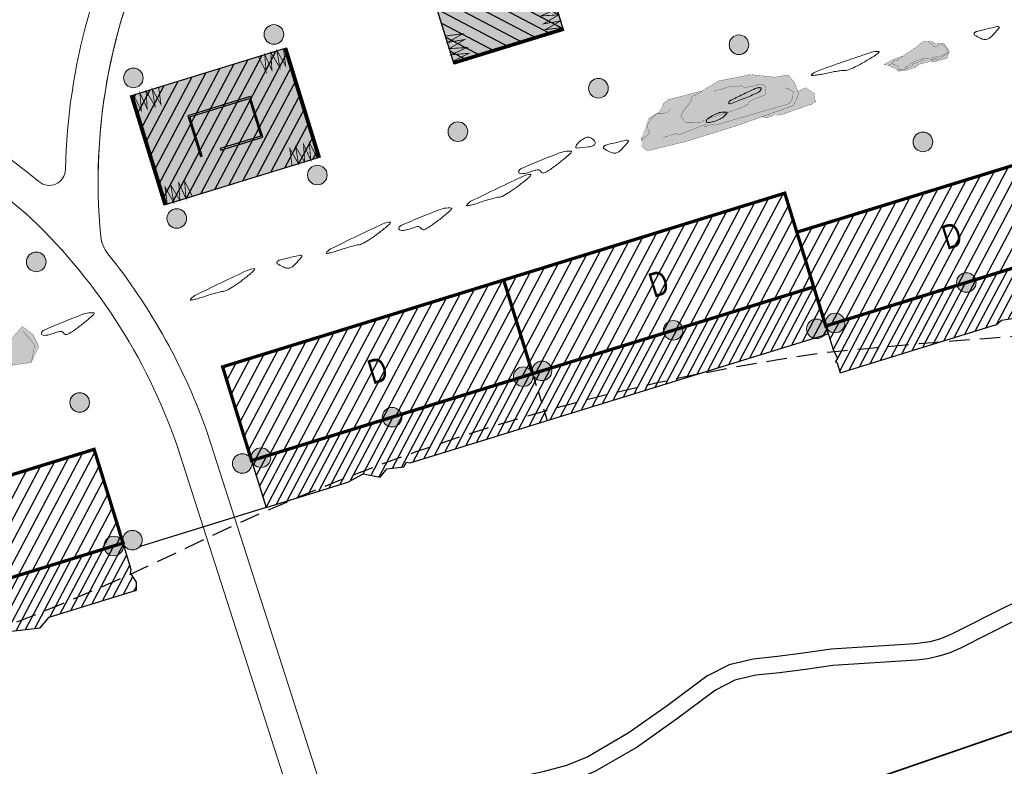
# Model space of a CAD drawing. Header units: millimetres. Extents: x -1402 to -179, y -280 to 6164.
# Tile 14 of 212: x -589 to -529, y 38 to 84. Entities that reach past the tile are written whole.
import ezdxf
from ezdxf.xclip import XClip

# ---------------------------------------------------------------- set-up
doc = ezdxf.new("R2010")
doc.units = ezdxf.units.MM
doc.header["$XCLIPFRAME"] = 0
for name, pattern in [('AJN-Limite', [1.25, 0.5, -0.25, 0, -0.25, 0, -0.25]), ('AJN-Projection', [0.375, 0.25, -0.125]), ('DASH', [0.35, 0.25, -0.1])]:
    doc.linetypes.add(name, pattern=pattern)
doc.layers.get('0').update_dxf_attribs({"linetype": 'CONTINUOUS'})
doc.layers.get('DEFPOINTS').update_dxf_attribs({"linetype": 'CONTINUOUS'})
for name, color, linetype, lineweight in [('AJN-2-POT 120', 2, 'CONTINUOUS', 20), ('AJN-2-SBT-C', 2, 'CONTINUOUS', 20), ('AJN-6-SOL-ROCHERS', 250, 'CONTINUOUS', 20), ('AJN-7-500-A', 10, 'CONTINUOUS', 18), ('AJN-9-CIRCULATION-CAR', 251, 'CONTINUOUS', 5), ('GEO-1-LIM-V', 10, 'AJN-Limite', 25)]:
    doc.layers.add(name, color=color, linetype=linetype, lineweight=lineweight)
for name, color, linetype, true_color in [('AJN-2-SBT-H', 7, 'CONTINUOUS', 0x6e6e6e), ('AJN-8-254-H-CLAIR', 7, 'CONTINUOUS', 0xededed), ('AJN-9-SRF-MARINHORIZON-HOUSING DUPLEX', 7, 'CONTINUOUS', 0x96cd7e), ('AJN-9-SRF-MARINHORIZON-RETAIL', 7, 'CONTINUOUS', 0xde2128), ('AJN-9-SRF-MARINHORIZON-TERRACE 0%', 7, 'CONTINUOUS', 0x139b48)]:
    doc.layers.add(name, color=color, linetype=linetype, true_color=true_color)
for name, color, linetype in [('AJN-2-SBT-P', 251, 'AJN-Projection'), ('AJN-2-SBT-V', 51, 'CONTINUOUS'), ('AJN-3-MEX-V', 141, 'CONTINUOUS'), ('AJN-3-SOL-ROCHERS', 252, 'CONTINUOUS'), ('AJN-8-251-H', 251, 'CONTINUOUS'), ('AJN-9-CIRCULATION-PIETON', 251, 'CONTINUOUS')]:
    doc.layers.add(name, color=color, linetype=linetype)
doc.layers.add('AJN-6-PAY-MARE', color=7, linetype='CONTINUOUS', lineweight=9, true_color=0x23590d)
doc.layers.add('AJN-6-VGT-MOTIF EXIST', color=7, linetype='CONTINUOUS', lineweight=9, true_color=0x23583a)
doc.styles.get("Standard").update_dxf_attribs({"font": 'rs.shx', "bigfont": 'hztxt.shx'})

# ---------------------------------------------------------------- blocks, each defined once
blk = doc.blocks.new('A$C4D1D426F')
at = {"layer": 'AJN-8-254-H-CLAIR'}
h = blk.add_hatch(color=256, dxfattribs=at)
h.dxf.hatch_style = 1
h.paths.add_polyline_path([(0, 7), (10, 7), (10, 0), (0, 0)])
at = {"layer": 'AJN-9-SRF-MARINHORIZON-RETAIL'}
h = blk.add_hatch(dxfattribs=at)
h.set_pattern_fill('ANSI31', color=256, scale=0.2)
h.set_pattern_definition([(45, (515.2277, -146.4539), (-0.4490128, 0.4490128), [])])
h.paths.add_polyline_path([(0, 7), (0, 0), (10, 0), (10, 7)])
at = {"layer": 'AJN-3-MEX-V', "color": 132, "const_width": 0.2, "flags": 128}
for points in [[(0.1, 0), (0.1, 7)], [(9.9, 7), (9.9, 0)]]:
    blk.add_lwpolyline(points, dxfattribs=at)
at = {"layer": 'AJN-3-MEX-V', "color": 132, "lineweight": 0, "ltscale": 1.5, "const_width": 0.05}
for points in [[(0.2, 7), (0.38, 5.954), (0.614, 7), (0.752, 5.954), (1.006, 7), (1.26, 5.954), (1.397, 7), (1.632, 5.954), (1.812, 7)], [(9.8, 7), (9.62, 5.954), (9.386, 7), (9.248, 5.954), (8.994, 7), (8.74, 5.954), (8.603, 7), (8.368, 5.954), (8.188, 7)], [(0.2, 0), (0.38, 1.046), (0.614, 0), (0.752, 1.046), (1.006, 0), (1.26, 1.046), (1.397, 0), (1.632, 1.046), (1.812, 0)], [(9.8, 0), (9.62, 1.046), (9.386, 0), (9.248, 1.046), (8.994, 0), (8.74, 1.046), (8.603, 0), (8.368, 1.046), (8.188, 0)]]:
    blk.add_lwpolyline(points, dxfattribs=at)
at = {"layer": 'AJN-8-251-H'}
for points in [[(0, 7), (10, 7), (10, 0), (0, 0)], [(3.1, 2.186), (3.1, 4.7), (6.9, 4.7), (6.9, 2.3), (4.307, 2.3), (4.307, 2.2), (7, 2.2), (7, 4.8), (3, 4.8), (3, 2.186)]]:
    blk.add_lwpolyline(points, close=True, dxfattribs=at)
at = {"layer": 'AJN-9-SRF-MARINHORIZON-RETAIL'}
blk.add_lwpolyline([(0, 7), (10, 7), (10, 0), (0, 0)], close=True, dxfattribs=at)
blk = doc.blocks.new('1.20diam')
at = {"layer": 'AJN-2-SBT-H'}
h = blk.add_hatch(color=256, dxfattribs=at)
h.dxf.hatch_style = 1
edge = h.paths.add_edge_path()
edge.add_arc((0, 0), 0.6, 0, 360)
at = {"layer": 'AJN-2-POT 120', "linetype": 'Continuous'}
blk.add_circle((0, 0), 0.6, dxfattribs=at)
blk = doc.blocks.new('POT 2X1.2')
at = {"layer": 'AJN-2-POT 120', "linetype": 'Continuous', "rotation": 321.8181818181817}
for p in [(-0.6, 0), (0.6, 0)]:
    blk.add_blockref('1.20diam', p, dxfattribs=at)
blk = doc.blocks.new('A$C444E3E50')
at = {"layer": 'AJN-3-SOL-ROCHERS', "true_color": 0xffffff}
h = blk.add_hatch(color=7, dxfattribs=at)
h.dxf.hatch_style = 1
h.paths.add_polyline_path([(-5.114, 3.05), (-4.198, 3.05), (-3.996, 3.554), (-3.963, 4.1), (-4.048, 4.515), (-4.8, 4.937), (-5.782, 4.32), (-5.876, 3.538)])
h = blk.add_hatch(color=7, dxfattribs=at)
h.dxf.hatch_style = 1
h.paths.add_polyline_path([(-1.726, 1.159), (-0.968, 1.443), (-0.946, 1.589), (-0.742, 1.715), (-0.701, 2.102), (-0.756, 2.849), (-1.384, 4.067), (-2.497, 4.326), (-3.347, 3.117), (-3.154, 1.681)])
h = blk.add_hatch(color=7, dxfattribs=at)
h.dxf.hatch_style = 1
h.paths.add_polyline_path([(-6.731, 1.501), (-6.238, 2.405), (-6.942, 3.538), (-7.87, 3.587), (-9.011, 2.869), (-9.282, 2.038), (-9.057, 0.977), (-8.015, 0.555), (-7.116, 0.641)])
h = blk.add_hatch(color=7, dxfattribs=at)
h.dxf.hatch_style = 1
h.paths.add_polyline_path([(-11.191, 2.492), (-11.66, 1.656), (-10.926, 0.623), (-9.315, 0.874), (-9.396, 2.585), (-10.196, 2.936)])
h = blk.add_hatch(color=7, dxfattribs=at)
h.dxf.hatch_style = 1
h.paths.add_polyline_path([(-4.699, 0.714), (-3.152, 0.594), (-2.804, 1.487), (-2.839, 1.566), (-3.154, 1.681), (-3.219, 2.165), (-4.091, 2.546), (-4.654, 2.45), (-5.177, 1.657), (-5.27, 1.363)])
h = blk.add_hatch(color=7, dxfattribs=at)
h.dxf.hatch_style = 1
h.paths.add_polyline_path([(-13.302, 1.625), (-13.396, 0.844), (-12.633, 0.356), (-11.717, 0.356), (-11.515, 0.86), (-11.482, 1.405), (-11.916, 2.016), (-12.319, 2.243)])
h = blk.add_hatch(color=7, dxfattribs=at)
h.dxf.hatch_style = 1
h.paths.add_polyline_path([(-1.158, 0.177), (0, 0), (0.74, 0.77), (0.602, 1.614), (0.134, 2.257), (-0.946, 1.589)])
at = {"layer": 'AJN-6-SOL-ROCHERS', "const_width": 0.0147}
for points in [[(-3.963, 4.1), (-3.996, 3.554), (-4.198, 3.05), (-5.114, 3.05), (-5.876, 3.538), (-5.782, 4.32), (-4.8, 4.937), (-4.048, 4.515)], [(-6.238, 2.405), (-6.731, 1.501), (-7.116, 0.641), (-8.015, 0.555), (-9.057, 0.977), (-9.282, 2.038), (-9.011, 2.869), (-7.87, 3.587), (-6.942, 3.538)], [(-9.396, 2.585), (-9.315, 0.874), (-10.926, 0.623), (-11.66, 1.656), (-11.191, 2.492), (-10.196, 2.936), (-9.396, 2.585)]]:
    blk.add_lwpolyline(points, close=True, dxfattribs=at)
for points in [[(-4.417, 4.118), (-4.638, 4.503), (-5.029, 4.749)], [(-4.273, 3.039), (-4.317, 3.618), (-4.546, 4.718)], [(-4.264, 3.055), (-4.121, 3.522), (-4.263, 4.594)], [(-0.971, 1.442), (-1.726, 1.159), (-3.154, 1.681), (-3.347, 3.117), (-2.497, 4.326), (-1.384, 4.067), (-0.756, 2.849), (-0.701, 2.102), (-0.742, 1.715)], [(-0.982, 1.497), (-1.112, 2.577), (-1.613, 3.601), (-2.331, 4.212)], [(-1.043, 1.576), (-1.512, 2.825), (-2.763, 3.947)], [(-6.822, 1.304), (-6.455, 2.42), (-7.293, 3.558)], [(-6.835, 1.306), (-6.366, 2.405), (-7.021, 3.461)], [(-10.169, 0.767), (-9.83, 1.456), (-10.112, 2.913)], [(-10.164, 0.744), (-9.586, 1.37), (-9.702, 2.664)], [(-2.839, 1.566), (-2.804, 1.487), (-3.152, 0.594), (-4.699, 0.714), (-5.27, 1.363), (-5.177, 1.657), (-4.654, 2.45), (-4.091, 2.546), (-3.219, 2.165)], [(-2.832, 1.462), (-3.319, 1.527), (-3.907, 2.483)], [(-11.482, 1.405), (-11.515, 0.86), (-11.717, 0.356), (-12.633, 0.356), (-13.396, 0.844), (-13.302, 1.625), (-12.319, 2.243), (-11.568, 1.821)], [(-11.893, 1.456), (-12.114, 1.841), (-12.504, 2.087)], [(-11.749, 0.377), (-11.793, 0.956), (-12.022, 2.056)], [(-11.739, 0.393), (-11.597, 0.86), (-11.739, 1.932)], [(-2.81, 1.481), (-3.264, 1.63), (-3.613, 2.314)], [(-0.946, 1.589), (-1.158, 0.177), (0, 0), (0.74, 0.77), (0.602, 1.614), (0.134, 2.257), (-0.946, 1.589)], [(0.039, 0.073), (0.528, 0.949), (0.069, 2.004)]]:
    blk.add_lwpolyline(points, dxfattribs=at)
blk = doc.blocks.new('A$C0B530B94')
at = {"layer": 'AJN-3-SOL-ROCHERS', "true_color": 0xffffff}
h = blk.add_hatch(color=7, dxfattribs=at)
h.dxf.hatch_style = 1
h.paths.add_polyline_path([(-5.283, 2.957), (-6.457, 2.671), (-8.569, 2.783), (-8.916, 2.638), (-9.309, 2.224), (-9.574, 2.155), (-9.809, 2.011), (-9.975, 1.936), (-10.139, 1.769), (-10.286, 1.639), (-10.303, 1.417), (-10.246, 1.307), (-10.282, 1.196), (-10.429, 1.066), (-10.779, 0.971), (-10.87, 0.878), (-10.958, 0.582), (-10.878, 0.361), (-10.686, 0.157), (-8.353, 0.013), (-5.098, 0.013), (-1.36, 0.175), (-0.842, 0.748), (-0.879, 1.476), (-1.126, 2.049), (-1.978, 2.179), (-3.309, 2.755)])
h = blk.add_hatch(color=7, dxfattribs=at)
h.dxf.hatch_style = 1
h.paths.add_polyline_path([(-0.842, 0.748), (-1.36, 0.175), (-3.401, 0.086), (-3.163, -0.061), (-2.884, -0.058), (-2.731, -0.03), (-2.501, -0.104), (-2.145, -0.151), (-1.509, -0.118), (-0.279, -0.079), (0, 0), (-0.002, 0.153), (0.059, 0.518), (-0.32, 0.989), (-0.851, 0.929)])
at = {"layer": 'AJN-6-SOL-ROCHERS'}
blk.add_hatch(color=256, dxfattribs=at).paths.add_polyline_path([(-10.303, 1.417), (-10.246, 1.307), (-10.282, 1.196), (-10.429, 1.066), (-10.848, 0.952), (-10.813, 1.07), (-10.092, 2.022), (-9.574, 2.155), (-9.809, 2.011), (-9.975, 1.936), (-10.139, 1.769), (-10.286, 1.639)])
at = {"layer": 'AJN-6-SOL-ROCHERS', "const_width": 0.0147}
for points in [[(-10.092, 2.022), (-9.309, 2.224), (-8.916, 2.638), (-8.569, 2.783), (-6.457, 2.671), (-5.283, 2.957), (-3.309, 2.755), (-1.978, 2.179), (-1.126, 2.049), (-0.879, 1.476), (-0.842, 0.748), (-1.36, 0.175), (-5.098, 0.013), (-8.353, 0.013), (-10.686, 0.157), (-10.878, 0.361), (-10.958, 0.582), (-10.813, 1.07)], [(-6.448, 2.665), (-6.701, 2.586), (-7.133, 2.53), (-7.258, 2.3), (-7.56, 2.068), (-7.712, 1.964), (-7.939, 1.809), (-8.14, 1.578), (-8.035, 1.3), (-7.982, 1.122), (-7.472, 0.976), (-7.063, 0.878), (-6.352, 0.963), (-5.359, 0.949), (-4.548, 0.983), (-3.964, 1.066), (-3.889, 1.194), (-3.711, 1.246), (-2.847, 1.307), (-2.772, 1.41), (-2.648, 1.691), (-2.726, 1.893), (-2.88, 2.019), (-3.313, 2.039), (-3.568, 2.062), (-3.899, 2.109), (-4.028, 2.26), (-4.411, 2.332), (-4.615, 2.431), (-5.224, 2.425), (-5.555, 2.447), (-5.758, 2.444)], [(-8.612, 2.186), (-8.832, 2.055), (-9.182, 2.052), (-9.386, 2.125), (-9.574, 2.155), (-9.809, 2.011), (-9.975, 1.936), (-10.139, 1.769), (-10.286, 1.639), (-10.303, 1.417), (-10.246, 1.307), (-10.282, 1.196), (-10.429, 1.066), (-10.779, 0.971), (-10.889, 0.86)], [(-1.535, 1.357), (-1.269, 1.16), (-1.134, 0.962), (-1.265, 0.696), (-1.33, 0.563), (-1.561, 0.363), (-1.925, 0.36), (-6.296, 0.441), (-6.463, 0.539), (-6.993, 0.535)], [(-6.762, 0.669), (-8.534, 0.53), (-8.701, 0.628), (-8.867, 0.66), (-9.297, 0.656), (-9.563, 0.654)], [(-0.851, 0.929), (-0.32, 0.989), (0.059, 0.518), (-0.002, 0.153), (0, 0), (-0.279, -0.079), (-1.509, -0.118), (-2.145, -0.151), (-2.501, -0.104), (-2.731, -0.03), (-2.884, -0.058), (-3.163, -0.061), (-3.401, 0.086)]]:
    blk.add_lwpolyline(points, dxfattribs=at)
blk = doc.blocks.new('A$C0DE040D9')
at = {"layer": 'AJN-3-SOL-ROCHERS', "true_color": 0xffffff}
h = blk.add_hatch(color=7, dxfattribs=at)
h.dxf.hatch_style = 1
h.paths.add_polyline_path([(0.055, 0.869), (-0.15, 0.963), (-0.424, 1.011), (-0.628, 1.22), (-0.787, 1.29), (-1.016, 1.338), (-1.167, 1.359), (-1.659, 1.162), (-1.912, 1.096), (-2.555, 0.897), (-2.951, 0.747), (-3.183, 0.763), (-3.273, 0.734), (-3.363, 0.646), (-3.611, 0.611), (-3.226, 0.264), (-3.09, 0.079), (-2.656, 0.006), (-2.13, -0.023), (-1.785, 0.111), (-1.031, 0.08), (-0.893, 0.117), (-0.669, 0.087), (-0.543, 0.068), (-0.282, 0.11), (-0.228, 0.163), (-0.146, 0.18), (0.024, 0.188), (0.195, 0.299), (0.21, 0.318), (0.211, 0.432), (0.122, 0.685)])
h.paths.add_polyline_path([(-2.555, 0.897), (-3.288, 0.859), (-3.839, 0.728), (-3.611, 0.611), (-3.363, 0.646), (-3.273, 0.734), (-3.183, 0.763), (-2.951, 0.747)])
at = {"layer": 'AJN-6-SOL-ROCHERS'}
blk.add_hatch(color=256, dxfattribs=at).paths.add_polyline_path([(-0.282, 0.11), (-0.543, 0.068), (-0.669, 0.087), (-0.893, 0.117), (-1.03, 0.08), (-0.938, 0.033), (-0.802, -0.014), (-0.527, -0.017), (-0.207, -0.044), (0, 0), (0.093, 0.159), (0.195, 0.299), (0.024, 0.188), (-0.146, 0.18), (-0.228, 0.163)])
at = {"layer": 'AJN-6-SOL-ROCHERS', "const_width": 0.0133}
blk.add_lwpolyline([(0.122, 0.685), (0.055, 0.869), (-0.15, 0.963), (-0.424, 1.011), (-0.628, 1.22), (-0.787, 1.29), (-1.016, 1.338), (-1.167, 1.359), (-1.659, 1.162), (-1.912, 1.096), (-2.555, 0.897), (-3.288, 0.859), (-3.839, 0.728), (-3.611, 0.611), (-3.226, 0.264), (-3.09, 0.079), (-2.656, 0.006), (-2.13, -0.023), (-1.785, 0.111), (-1.03, 0.08), (-0.938, 0.033), (-0.802, -0.014), (-0.527, -0.017), (-0.207, -0.044), (0, 0), (0.093, 0.159), (0.21, 0.318), (0.211, 0.432)], close=True, dxfattribs=at)
for points in [[(-2.555, 0.897), (-2.951, 0.747), (-3.183, 0.763), (-3.273, 0.734), (-3.363, 0.646), (-3.611, 0.611)], [(-3.183, 0.763), (-3.273, 0.734), (-3.363, 0.646), (-3.067, 0.404), (-3.07, 0.165), (-2.892, 0.104), (-2.653, 0.101), (-2.235, 0.127), (-2.144, 0.245), (-1.846, 0.242), (-1.518, 0.268), (-1.369, 0.266)], [(-0.852, 1.155), (-0.674, 1.063), (-0.586, 0.854), (-0.378, 0.852), (-0.228, 0.91), (-0.079, 0.878), (0.068, 0.668), (0.097, 0.608), (0.096, 0.489), (0.125, 0.459), (0.094, 0.31), (-0.176, 0.223), (-0.295, 0.225), (-0.534, 0.168), (-0.743, 0.17), (-1.071, 0.173)], [(-2.682, 0.191), (-2.353, 0.247), (-2.173, 0.364), (-1.994, 0.362), (-1.367, 0.385), (-1.249, 0.324), (-1.011, 0.262), (-0.742, 0.259), (-0.563, 0.257)], [(-1.041, 0.077), (-0.893, 0.117), (-0.669, 0.087), (-0.543, 0.068), (-0.282, 0.11), (-0.228, 0.163), (-0.146, 0.18), (0.024, 0.188), (0.215, 0.311)]]:
    blk.add_lwpolyline(points, dxfattribs=at)
blk = doc.blocks.new('AJN-929-MASSE ROUTE')
at = {"layer": 'AJN-9-CIRCULATION-CAR', "flags": 128}
for points in [[(-580.715, 89.956, 0.145333), (-584.505, 70.449, 0.146076), (-584.074, 69.389, -0.086059), (-577.955, 58.327), (-565.92, 20.887, 0.398293), (-563.509, 19.564, 0.015024), (-536.7, 27.459, 0.075522), (-517.806, 36.99, 0.266836), (-512.807, 47.852), (-515.858, 81.576, 0.052399), (-516.586, 85.267), (-523.393, 107.301, 0.414214), (-538.4, 115.224), (-574.238, 104.154, 0.263012), (-574.914, 103.438, -0.075352), (-579.863, 91.494, 0.135867), (-584.667, 73.498)], [(-589.066, 71.832, 0.11968), (-611.506, 83.105, -0.180949), (-620.628, 89.117, 0.320427), (-621.731, 89.483), (-652.903, 79.854, 0.4832), (-659.719, 62.329), (-631.635, 14.318, 0.302418), (-619.683, 8.483, 0.027555), (-569.359, 18.071, 0.434166), (-567.937, 20.624), (-579.852, 57.693, 0.122988), (-589.131, 71.889)]]:
    blk.add_lwpolyline(points, format="xyb", dxfattribs=at)
blk.add_lwpolyline([(-588.299, 73.798, 0.627776), (-586.661, 74.549, -0.128587), (-581.582, 92.518, 0.060061), (-577.534, 101.495, 0.604205), (-578.783, 102.75), (-617.612, 90.755, 0.550395), (-618.054, 89.124, 0.152382), (-611.058, 85.054, -0.116537)], format="xyb", close=True, dxfattribs=at)
at = {"layer": 'AJN-9-CIRCULATION-PIETON', "flags": 128}
for points in [[(-527.336, 48.407), (-528.007, 48.223, 0.050151), (-529.127, 47.792), (-532.361, 46.161, -0.100622), (-534.667, 45.53), (-539.821, 45.189), (-541.525, 44.946), (-543.098, 44.751), (-544.589, 44.591), (-546.049, 44.25), (-547.427, 43.55), (-549.859, 41.73), (-552.227, 40.055), (-554.711, 38.607), (-556.001, 38.08), (-557.382, 37.714), (-558.838, 37.38), (-560.294, 36.908), (-561.664, 36.214), (-562.939, 35.388), (-565.367, 33.691), (-569.305, 31.418)], [(-527.332, 47.371), (-527.743, 47.259, 0.050151), (-528.677, 46.9), (-531.91, 45.268, -0.100622), (-534.601, 44.533), (-539.717, 44.193), (-541.393, 43.954), (-542.983, 43.758), (-544.421, 43.603), (-545.704, 43.303), (-546.897, 42.698), (-549.271, 40.921), (-551.685, 39.213), (-554.268, 37.708), (-555.682, 37.13), (-557.142, 36.743), (-558.572, 36.415), (-559.912, 35.981), (-561.164, 35.346), (-562.38, 34.558), (-564.83, 32.846), (-568.992, 30.444)]]:
    blk.add_lwpolyline(points, format="xyb", dxfattribs=at)
at = {"layer": 'DEFPOINTS', "linetype": 'AJN-Projection', "ltscale": 5, "flags": 128}
blk.add_lwpolyline([(-651.427, 75.076), (-536.924, 110.447, -0.414214), (-528.17, 105.825), (-521.364, 83.791, -0.052399), (-520.837, 81.126), (-517.787, 47.401, -0.267701), (-520.722, 41.052, -0.080877), (-538.232, 32.219, -0.045861), (-620.347, 13.439, -0.302418), (-627.319, 16.842), (-655.403, 64.854, -0.4832)], format="xyb", close=True, dxfattribs=at)
blk = doc.blocks.new('A$C5EFB703C')
at = {"layer": 'AJN-9-SRF-MARINHORIZON-HOUSING DUPLEX'}
h = blk.add_hatch(dxfattribs=at)
h.set_pattern_fill('ANSI31', color=256, scale=0.2)
h.set_pattern_definition([(45, (486.68257, -1004.42206), (-0.4490128, 0.4490128), [])])
h.paths.add_polyline_path([(-18, 6), (-18, 0), (0, 0), (0, 6)])
at = {"layer": 'AJN-2-SBT-C', "const_width": 0.2, "flags": 128}
blk.add_lwpolyline([(-18, 6), (0, 6), (0, 0), (-18, 0)], close=True, dxfattribs=at)
at = {"layer": 'AJN-7-500-A', "insert": (-9, 3), "char_height": 1.5, "attachment_point": 5, "rotation": 360}
blk.add_mtext_dynamic_manual_height_columns('{\\fSwis721 LtCn BT|b0|i0|c0|p34;D}', width=58.75806, gutter_width=35.694, heights=[0], dxfattribs=at)

msp = doc.modelspace()

# ---------------------------------------------------------------- hatches: boundary and pattern name
at = {"layer": 'AJN-9-SRF-MARINHORIZON-TERRACE 0%'}
h = msp.add_hatch(dxfattribs=at)
h.set_pattern_fill('ANSI31', color=256, scale=0.15)
h.set_pattern_definition([(62.1663, (-675.21, 136.28345), (-0.421151, 0.2223644), [])])
h.paths.add_polyline_path([(-540.883, 67.359), (-575.279, 56.734), (-574.394, 53.868), (-569.388, 55.414), (-568.454, 55.927), (-567.403, 55.722), (-566.996, 56.235), (-565.962, 56.357), (-565.809, 56.631), (-565.573, 56.592), (-539.997, 64.493), (-540.145, 64.971)])
h.paths.add_polyline_path([(-522.947, 70.283), (-540.145, 64.971), (-539.702, 63.537), (-539.426, 62.984), (-539.55, 62.789), (-539.447, 62.711), (-539.259, 62.104), (-529.691, 65.06), (-529.4, 65.331), (-528.324, 65.482), (-527.852, 65.805), (-525.992, 65.742), (-525.598, 66.324), (-522.061, 67.417)])
h.paths.add_polyline_path([(-583.141, 51.689), (-617.537, 41.064), (-616.652, 38.197), (-612.022, 39.627), (-609.954, 40.511), (-609.417, 40.445), (-608.772, 40.744), (-608.517, 40.71), (-590.707, 46.212), (-588.215, 46.498), (-587.653, 47.155), (-582.325, 48.801), (-582.324, 49.29), (-582.688, 49.864), (-582.641, 50.072)])
h.paths.add_polyline_path([(-618.718, 44.885), (-627.313, 42.23), (-626.428, 39.364), (-622.365, 40.619), (-621.843, 40.607), (-620.699, 41.134), (-617.832, 42.019)])

# ---------------------------------------------------------------- linework, layer by layer
at = {"layer": 'AJN-2-SBT-P', "ltscale": 5, "flags": 128}
msp.add_lwpolyline([(-767.683, 72.148, -0.05122), (-760.711, 64.391, -0.089979), (-756.512, 55.405, 0.020604), (-755.406, 50.676, 0.064685), (-749.49, 36.686, 0.032866), (-732.169, 9.757, 0.002338), (-729.348, 6.256, 0.014455), (-711.198, -14.779, 0.089169), (-704.917, -19.574, 0.318444), (-696.585, -18.38, 0.07982), (-692.945, -13.618, -0.007477), (-687.968, -4.682, -0.04116), (-685.263, -0.775, -0.029933), (-663.958, 22.206, 0.113243), (-647.85, 44.994, -0.015783), (-646.059, 49.368, -0.024984), (-643.88, 53.561, 0.312878), (-612.426, 40.14, 0.06211), (-579.268, 51.394, -0.079043), (-540.418, 63.328, -0.009453), (-526.741, 64.462, 0.457383), (-521.793, 70.185), (-524.034, 85.518), (-524.822, 90.91, 0.038426), (-525.329, 93.156), (-534.454, 122.789, 0.224712), (-541.57, 130.57, -0.232808), (-548.55, 138.442, 0.106827), (-556.371, 155.454), (-560.769, 155.454, 0.142232), (-768.02, 95.281)], format="xyb", dxfattribs=at)
at = {"layer": 'AJN-2-SBT-V'}
msp.add_line((-574.394, 53.868), (-582.103, 51.486), dxfattribs=at)
at = {"layer": 'AJN-2-SBT-V', "flags": 128}
for points in [[(-539.702, 63.537), (-539.426, 62.984), (-539.55, 62.789), (-539.447, 62.711), (-539.259, 62.104), (-529.691, 65.06), (-529.4, 65.331), (-528.324, 65.482), (-527.852, 65.805), (-525.992, 65.742), (-525.598, 66.324), (-522.061, 67.417), (-522.947, 70.283), (-540.145, 64.971)], [(-574.394, 53.868), (-569.388, 55.414), (-568.454, 55.927), (-567.403, 55.722), (-566.996, 56.235), (-565.962, 56.357), (-565.809, 56.631), (-565.573, 56.592), (-539.997, 64.493), (-540.883, 67.359), (-540.883, 67.359), (-575.279, 56.734)], [(-583.141, 51.689), (-617.537, 41.064), (-616.652, 38.197), (-612.022, 39.627), (-609.954, 40.511), (-609.417, 40.445), (-608.772, 40.744), (-608.517, 40.71), (-590.707, 46.212), (-588.215, 46.498), (-587.653, 47.155), (-582.325, 48.801), (-582.324, 49.29), (-582.688, 49.864), (-582.641, 50.072)]]:
    msp.add_lwpolyline(points, close=True, dxfattribs=at)
at = {"layer": 'AJN-6-PAY-MARE'}
for points in [[(-530.261, 83.147, -0.003572), (-529.668, 83.28, -0.206281), (-529.56, 83.259, -0.442794), (-529.55, 83.184, -0.0088), (-529.835, 82.855, -0.029407), (-530.077, 82.614, -0.098401), (-530.27, 82.502, -0.129676), (-530.46, 82.489, -0.069606), (-530.684, 82.564, -0.026381), (-531.034, 82.763, -0.431378), (-531.056, 82.882, -0.17268), (-530.902, 82.987, -0.007589)], [(-554.76, 76.511, -0.105965), (-554.643, 76.514, -0.067692), (-554.514, 76.472, -0.063456), (-554.392, 76.393, -0.06802), (-554.297, 76.287, -0.203061), (-554.265, 76.121, -0.250157), (-554.364, 76.002, -0.066308), (-554.677, 75.922, -0.00812), (-555.38, 75.85, -0.548257), (-555.444, 75.933, -0.101657), (-555.319, 76.137, -0.049964), (-555.035, 76.384, -0.094096)], [(-552.942, 76.198, -0.003572), (-552.349, 76.331, -0.206281), (-552.241, 76.31, -0.442794), (-552.231, 76.235, -0.0088), (-552.516, 75.906, -0.029407), (-552.758, 75.665, -0.098401), (-552.951, 75.553, -0.129676), (-553.141, 75.54, -0.069606), (-553.365, 75.615, -0.026381), (-553.715, 75.814, -0.431378), (-553.737, 75.933, -0.17268), (-553.583, 76.038, -0.007589)], [(-572.919, 69.16, -0.003572), (-572.326, 69.293, -0.206281), (-572.218, 69.273, -0.442794), (-572.208, 69.197, -0.0088), (-572.492, 68.868, -0.029407), (-572.735, 68.628, -0.098401), (-572.928, 68.516, -0.129676), (-573.118, 68.502, -0.069606), (-573.342, 68.578, -0.026381), (-573.692, 68.776, -0.431378), (-573.714, 68.895, -0.17268), (-573.56, 69.001, -0.007589)]]:
    msp.add_lwpolyline(points, format="xyb", close=True, dxfattribs=at)
at = {"layer": 'AJN-6-VGT-MOTIF EXIST'}
for points in [[(-537.233, 81.45, -0.011001), (-537.83, 81.09, -0.017972), (-538.353, 80.814, -0.017721), (-538.778, 80.627, -0.123469), (-539.002, 80.597, 0.060641), (-539.132, 80.596, 0.006751), (-539.428, 80.554, 0.008136), (-539.78, 80.492, 0.006509), (-540.157, 80.415, -0.009023), (-540.513, 80.344, -0.018037), (-540.798, 80.303, -0.020438), (-540.995, 80.29, -0.634726), (-541.011, 80.324, -0.14), (-540.711, 80.541, -0.003161), (-539.024, 81.141, -0.003939), (-537.357, 81.707, -0.103965), (-536.891, 81.759, -0.576433), (-536.879, 81.732, -0.05506), (-536.94, 81.664, -0.029282), (-537.062, 81.565, -0.013191)], [(-544.113, 79.42, -0.151217), (-544.332, 79.229, -0.009141), (-545.147, 78.886, -0.006652), (-545.982, 78.565, -0.525195), (-546.08, 78.634, -0.281099), (-546.012, 78.742, -0.003269), (-545.226, 79.13, -0.006204), (-544.47, 79.485, -0.102581), (-544.199, 79.546, -0.082974), (-544.142, 79.538, -0.165346), (-544.105, 79.511, -0.185057), (-544.095, 79.469, -0.106366)], [(-546.369, 77.799, -0.086576), (-546.627, 77.617, -0.041496), (-547.007, 77.476, -0.043004), (-547.35, 77.41, -0.444461), (-547.445, 77.496, -0.23879), (-547.369, 77.647, -0.033922), (-547.067, 77.838, -0.037898), (-546.718, 77.995, -0.084016), (-546.432, 78.046, -0.008786), (-546.224, 78.045, -0.336105), (-546.19, 78.017, -0.258144), (-546.202, 77.97, -0.006082)], [(-556.044, 75.282, -0.00861), (-556.249, 75.111, -0.005043), (-556.5, 74.913, -0.005042), (-556.756, 74.72, -0.008542), (-556.974, 74.564, -0.012757), (-557.237, 74.393, -0.074044), (-557.388, 74.328, -0.171037), (-557.49, 74.336, -0.150141), (-557.571, 74.407, 0.099816), (-557.648, 74.49, 0.144989), (-557.742, 74.522, 0.081153), (-557.878, 74.506, 0.016603), (-558.11, 74.431, -0.023866), (-558.476, 74.318, -0.061048), (-558.751, 74.282, -0.141089), (-558.9, 74.324, -0.34799), (-558.937, 74.424, -0.214303), (-558.771, 74.604, -0.00401), (-557.56, 75.111, -0.007205), (-556.392, 75.57, -0.085983), (-555.917, 75.661, -0.023857), (-555.728, 75.655, -0.487958), (-555.701, 75.614, -0.130745), (-555.751, 75.539, -0.003715)], [(-558.503, 73.89, -0.011001), (-559.055, 73.465, -0.017972), (-559.544, 73.132, -0.017721), (-559.945, 72.898, -0.123469), (-560.164, 72.843, 0.060641), (-560.294, 72.828, 0.006751), (-560.583, 72.752, 0.008136), (-560.926, 72.651, 0.006509), (-561.292, 72.532, -0.009023), (-561.638, 72.421, -0.018037), (-561.916, 72.349, -0.020438), (-562.11, 72.314, -0.634726), (-562.13, 72.345, -0.14), (-561.856, 72.595, -0.003161), (-560.248, 73.381, -0.003939), (-558.655, 74.131, -0.103965), (-558.198, 74.236, -0.576433), (-558.183, 74.21, -0.05506), (-558.235, 74.135, -0.029282), (-558.346, 74.024, -0.013191)], [(-563.375, 71.811, -0.00861), (-563.58, 71.639, -0.005043), (-563.832, 71.441, -0.005042), (-564.087, 71.248, -0.008542), (-564.306, 71.092, -0.012757), (-564.568, 70.921, -0.074044), (-564.719, 70.856, -0.171037), (-564.821, 70.865, -0.150141), (-564.902, 70.935, 0.099816), (-564.979, 71.018, 0.144989), (-565.073, 71.05, 0.081153), (-565.21, 71.034, 0.016603), (-565.441, 70.959, -0.023866), (-565.807, 70.846, -0.061048), (-566.082, 70.81, -0.141089), (-566.232, 70.852, -0.34799), (-566.268, 70.953, -0.214303), (-566.103, 71.133, -0.00401), (-564.892, 71.64, -0.007205), (-563.723, 72.099, -0.085983), (-563.248, 72.189, -0.023857), (-563.06, 72.183, -0.487958), (-563.033, 72.142, -0.130745), (-563.082, 72.067, -0.003715)], [(-567.093, 70.975, -0.011001), (-567.645, 70.549, -0.017972), (-568.134, 70.216, -0.017721), (-568.535, 69.983, -0.123469), (-568.754, 69.928, 0.060641), (-568.884, 69.912, 0.006751), (-569.173, 69.837, 0.008136), (-569.516, 69.736, 0.006509), (-569.882, 69.617, -0.009023), (-570.228, 69.506, -0.018037), (-570.505, 69.434, -0.020438), (-570.7, 69.398, -0.634726), (-570.72, 69.43, -0.14), (-570.446, 69.679, -0.003161), (-568.838, 70.465, -0.003939), (-567.245, 71.216, -0.103965), (-566.788, 71.32, -0.576433), (-566.773, 71.295, -0.05506), (-566.825, 71.22, -0.029282), (-566.936, 71.108, -0.013191)], [(-575.393, 68.123, -0.011001), (-575.945, 67.698, -0.017972), (-576.434, 67.365, -0.017721), (-576.835, 67.132, -0.123469), (-577.054, 67.077, 0.060641), (-577.184, 67.061, 0.006751), (-577.473, 66.985, 0.008136), (-577.816, 66.885, 0.006509), (-578.181, 66.766, -0.009023), (-578.527, 66.655, -0.018037), (-578.805, 66.582, -0.020438), (-578.999, 66.547, -0.634726), (-579.02, 66.578, -0.14), (-578.746, 66.828, -0.003161), (-577.137, 67.614, -0.003939), (-575.545, 68.364, -0.103965), (-575.088, 68.469, -0.576433), (-575.072, 68.443, -0.05506), (-575.125, 68.369, -0.029282), (-575.236, 68.257, -0.013191)], [(-585.247, 65.396, -0.00861), (-585.452, 65.224, -0.005043), (-585.704, 65.026, -0.005042), (-585.959, 64.833, -0.008542), (-586.178, 64.677, -0.012757), (-586.44, 64.506, -0.074044), (-586.591, 64.441, -0.171037), (-586.693, 64.45, -0.150141), (-586.774, 64.521, 0.099816), (-586.851, 64.603, 0.144989), (-586.945, 64.635, 0.081153), (-587.082, 64.619, 0.016603), (-587.313, 64.544, -0.023866), (-587.679, 64.431, -0.061048), (-587.954, 64.395, -0.141089), (-588.104, 64.437, -0.34799), (-588.14, 64.538, -0.214303), (-587.975, 64.718, -0.00401), (-586.763, 65.225, -0.007205), (-585.595, 65.684, -0.085983), (-585.12, 65.774, -0.023857), (-584.932, 65.768, -0.487958), (-584.905, 65.727, -0.130745), (-584.954, 65.652, -0.003715)]]:
    msp.add_lwpolyline(points, format="xyb", close=True, dxfattribs=at)
at = {"layer": 'AJN-8-251-H', "linetype": 'AJN-Projection', "ltscale": 3}
msp.add_line((-558.081, 62.046), (-557.196, 59.18), dxfattribs=at)
at = {"layer": 'GEO-1-LIM-V', "linetype": 'DASH', "ltscale": 5, "const_width": 0.1}
msp.add_lwpolyline([(-703.207, -37.209), (-610.096, 12.133), (-527.444, 40.62)], dxfattribs=at)

# ---------------------------------------------------------------- block references
ref = msp.add_blockref('AJN-929-MASSE ROUTE', (0, 0))
XClip(ref).set_block_clipping_path([(-829.7536975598, -279.5458324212), (-250.3914975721, 214.8546593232)])
for name, p, rotation in [('A$C4D1D426F', (-556.193, 83.039), 107.1663026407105), ('A$C4D1D426F', (-580.627, 72.351), 17.16630264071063), ('A$C5EFB703C', (-522.947, 70.283), 17.16630264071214), ('A$C5EFB703C', (-540.883, 67.359), 17.16630264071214), ('A$C5EFB703C', (-558.081, 62.047), 17.16630264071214), ('A$C5EFB703C', (-583.141, 51.689), 17.16630264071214)]:
    msp.add_blockref(name, p, dxfattribs=dict(rotation=rotation))
at = {"layer": 'AJN-2-POT 120', "linetype": 'Continuous', "rotation": 321.8181818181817}
for p in [(-573.912, 82.799), (-545.458, 82.169), (-582.511, 80.142), (-554.057, 79.512), (-562.656, 76.856), (-534.203, 76.226), (-571.255, 74.2), (-579.854, 71.543), (-588.453, 68.887), (-531.546, 67.627), (-549.482, 64.703), (-585.797, 60.288), (-566.68, 59.39)]:
    msp.add_blockref('1.20diam', p, dxfattribs=at)
at = {"layer": 'AJN-2-POT 120', "rotation": 17.16630264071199}
for p in [(-540.145, 64.971), (-558.081, 62.046), (-575.279, 56.734), (-583.141, 51.689)]:
    msp.add_blockref('POT 2X1.2', p, dxfattribs=at)
at = {"layer": 'AJN-6-SOL-ROCHERS', "rotation": 17.16630264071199}
for name, p in [('A$C0DE040D9', (-532.699, 81.389)), ('A$C0B530B94', (-540.768, 78.69)), ('A$C444E3E50', (-588.764, 62.74))]:
    msp.add_blockref(name, p, dxfattribs=at)

doc.saveas('drawing.dxf')
